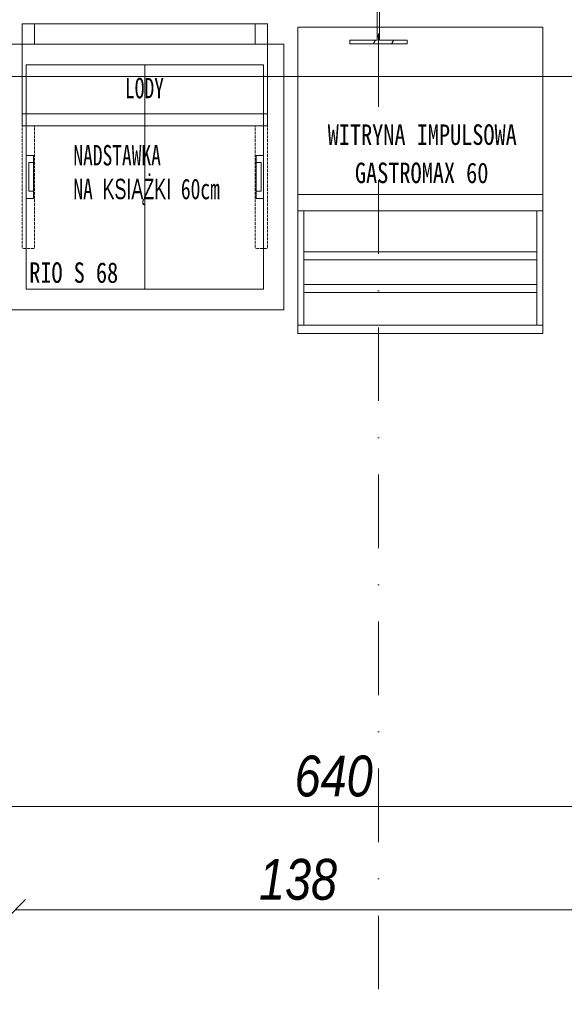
# Model space of a CAD drawing. Header units: millimetres. Extents: x -19278 to 18011, y -32369 to 41467.
# Tile 26 of 64: x -11369 to -10037, y 9345 to 11756. Entities that reach past the tile are written whole.
import ezdxf
from ezdxf.xclip import XClip

# ---------------------------------------------------------------- set-up
doc = ezdxf.new("R2010")
doc.units = ezdxf.units.MM
doc.header["$MEASUREMENT"] = 0
doc.header["$XCLIPFRAME"] = 0
for name, pattern in [('DASH', [0.75, 0.5, -0.25]), ('Kropki i Kreski', [360, 180, -90, 0, -90]), ('Wipeout_Contour', [1000, 0, -1000])]:
    doc.linetypes.add(name, pattern=pattern)
for name, color, linetype in [('2D - Rysunki i Obrazki', 7, 'Continuous'), ('PT.A.01_1_! konstrukcja stalowa', 7, 'Continuous'), ('PT.A.01_1_Okna ArchiCADa', 7, 'Continuous')]:
    doc.layers.add(name, color=color, linetype=linetype)
for name, color, linetype, lineweight, true_color in [('PT.A.01_1_! konstrukcja stalowa_Nr_pióra__28_Nr_pióra__10', 7, 'Continuous', 18, 0xa80f02), ('PT.A.01_1_MEBLE PKN_Nr_pióra__146_Nr_pióra__6', 7, 'Continuous', 18, 0x5eaeff), ('PT.A.01_1_MEBLE PKN_Nr_pióra__181_Nr_pióra__15', 7, 'Continuous', 18, 0x00c400), ('PT.A.01_1_Okna ArchiCADa_Nr_pióra__3_Nr_pióra__24', 7, 'Continuous', 18, 0xff6600), ('PT.A.01_1_Okna ArchiCADa_Nr_pióra__87_Nr_pióra__14', 7, 'Continuous', 18, 0x6a6a6a)]:
    doc.layers.add(name, color=color, linetype=linetype, lineweight=lineweight, true_color=true_color)
for name, color, linetype, lineweight in [('PT.A.01_1_Okna ArchiCADa_Nr_pióra__254', 254, 'Continuous', 18), ('PT.A.01_1_Osie_Nr_pióra__101_Nr_pióra__252', 252, 'Continuous', 18), ('PT.A.01_1_Strefy_Nr_pióra__60_Nr_pióra__230', 230, 'Continuous', 18), ('PT.A.01_1_Wnętrze - umeblowanie_Nr_pióra__60_Nr_pióra__230', 230, 'Continuous', 18), ('PT.A.01_1_Wymiarowanie_Nr_pióra__40_Nr_pióra__7', 7, 'Continuous', 18)]:
    doc.layers.add(name, color=color, linetype=linetype, lineweight=lineweight)
doc.styles.add('GENERATED_STYLE_1', font='txt')
doc.styles.add('GENERATED_STYLE_6', font='txt')

# ---------------------------------------------------------------- blocks, each defined once
blk = doc.blocks.new('Rysunek_1_1', base_point=(2114.4, 3072.6))
at = {"layer": 'PT.A.01_1_MEBLE PKN_Nr_pióra__146_Nr_pióra__6', "linetype": 'Continuous', "flags": 128}
blk.add_lwpolyline([(-11362.8, 11496), (-10762.8, 11496), (-10762.8, 11526), (-11362.8, 11526)], close=True, dxfattribs=at)
at = {"layer": 'PT.A.01_1_MEBLE PKN_Nr_pióra__181_Nr_pióra__15', "linetype": 'Continuous'}
blk.add_line((-10088.9, 11328.1), (-10688.9, 11328.1), dxfattribs=at)
blk.add_line((-10088.9, 11328.1), (-10688.9, 11328.1), dxfattribs=at)
at = {"layer": 'PT.A.01_1_MEBLE PKN_Nr_pióra__181_Nr_pióra__15', "linetype": 'Continuous', "flags": 128}
for points in [[(-11362.8, 11496), (-10762.8, 11496), (-10762.8, 11526), (-11362.8, 11526)], [(-11352.8, 11318.3), (-11335.2, 11318.3), (-11335.2, 11423.8), (-11352.8, 11423.8)], [(-11352.8, 11318.3), (-11335.2, 11318.3), (-11335.2, 11423.8), (-11352.8, 11423.8)], [(-11346.9, 11335.9), (-11335.2, 11335.9), (-11335.2, 11406.2), (-11346.9, 11406.2)], [(-11346.9, 11335.9), (-11335.2, 11335.9), (-11335.2, 11406.2), (-11346.9, 11406.2)], [(-10772.8, 11318.3), (-10790.4, 11318.3), (-10790.4, 11423.8), (-10772.8, 11423.8)], [(-10772.8, 11318.3), (-10790.4, 11318.3), (-10790.4, 11423.8), (-10772.8, 11423.8)], [(-10778.6, 11335.9), (-10790.4, 11335.9), (-10790.4, 11406.2), (-10778.6, 11406.2)], [(-10778.6, 11335.9), (-10790.4, 11335.9), (-10790.4, 11406.2), (-10778.6, 11406.2)], [(-10688.9, 11288.1), (-10673.9, 11288.1), (-10673.9, 11008.1), (-10688.9, 11008.1)], [(-10688.9, 11288.1), (-10673.9, 11288.1), (-10673.9, 11008.1), (-10688.9, 11008.1)], [(-10088.9, 11288.1), (-10103.9, 11288.1), (-10103.9, 11008.1), (-10088.9, 11008.1)], [(-10088.9, 11288.1), (-10103.9, 11288.1), (-10103.9, 11008.1), (-10088.9, 11008.1)], [(-10088.9, 10988.1), (-10688.9, 10988.1), (-10688.9, 11008.1), (-10088.9, 11008.1)], [(-10088.9, 10988.1), (-10688.9, 10988.1), (-10688.9, 11008.1), (-10088.9, 11008.1)]]:
    blk.add_lwpolyline(points, close=True, dxfattribs=at)
for points in [[(-10673.9, 11188.1), (-10103.9, 11188.1)], [(-10673.9, 11188.1), (-10103.9, 11188.1)], [(-10673.9, 11168.1), (-10103.9, 11168.1)], [(-10673.9, 11168.1), (-10103.9, 11168.1)], [(-10673.9, 11108.1), (-10103.9, 11108.1)], [(-10673.9, 11108.1), (-10103.9, 11108.1)], [(-10673.9, 11088.1), (-10103.9, 11088.1)], [(-10673.9, 11088.1), (-10103.9, 11088.1)]]:
    blk.add_lwpolyline(points, dxfattribs=at)
at = {"layer": 'PT.A.01_1_Okna ArchiCADa_Nr_pióra__3_Nr_pióra__24', "linetype": 'Continuous'}
for p, q in [((-10516.4, 11617), (-11686.4, 11617)), ((-9336.4, 11617), (-10506.4, 11617))]:
    blk.add_line(p, q, dxfattribs=at)
at = {"layer": 'PT.A.01_1_Wymiarowanie_Nr_pióra__40_Nr_pióra__7', "linetype": 'Continuous'}
for p, q in [((-13736.4, 9829.3), (-7336.4, 9829.3)), ((-13736.4, 9829.3), (-7336.4, 9829.3)), ((-11354.6, 9601.4), (-11404.6, 9551.4)), ((-11379.6, 9576.4), (-9995.6, 9576.4))]:
    blk.add_line(p, q, dxfattribs=at)
at = {"layer": 'PT.A.01_1_Strefy_Nr_pióra__60_Nr_pióra__230', "linetype": 'Continuous', "insert": (-11237.8, 11301.9), "char_height": 50, "attachment_point": 7, "line_spacing_factor": 0.990806, "style": 'GENERATED_STYLE_1'}
blk.add_mtext('\\A1;{\\W0.700000x;\\fMS Gothic|b0|i0|c238|p49;NADSTAWKA \\P\\fMS Gothic|b0|i0|c238|p49;NA KSIĄŻKI 60cm}', dxfattribs=at)
at = {"layer": 'PT.A.01_1_Strefy_Nr_pióra__60_Nr_pióra__230', "linetype": 'Continuous', "insert": (-11128, 11111.1), "char_height": 50, "attachment_point": 9, "style": 'GENERATED_STYLE_1'}
blk.add_mtext('\\A1;{\\W0.800000x;\\fMS Gothic|b0|i0|c238|p49;RIO S 68}', dxfattribs=at)
at = {"layer": 'PT.A.01_1_Wnętrze - umeblowanie_Nr_pióra__60_Nr_pióra__230', "linetype": 'Continuous', "char_height": 50, "attachment_point": 7, "style": 'GENERATED_STYLE_1'}
for s, insert in [('\\A1;{\\W0.800000x;\\fMS Gothic|b0|i0|c238|p49;WITRYNA IMPULSOWA}', (-10615.5, 11448.9)), ('\\A1;{\\W0.800000x;\\fMS Gothic|b0|i0|c238|p49;GASTROMAX 60}', (-10548.8, 11355.3))]:
    blk.add_mtext(s, dxfattribs=dict(at, insert=insert))
at = {"layer": 'PT.A.01_1_Wymiarowanie_Nr_pióra__40_Nr_pióra__7', "linetype": 'Continuous', "char_height": 100, "attachment_point": 7, "style": 'GENERATED_STYLE_6'}
for s, insert in [('\\A1;{\\fArial Narrow|b0|i1|c238|p34;640}', (-10696.4, 9852.7)), ('\\A1;{\\fArial Narrow|b0|i1|c238|p34;138}', (-10783.6, 9599.7))]:
    blk.add_mtext(s, dxfattribs=dict(at, insert=insert))
at = {"color": 254, "linetype": 'Wipeout_Contour', "lineweight": 0, "ltscale": 64603.538131}
blk.add_wipeout([(-11716.3, 11827), (-11716.3, 11617), (-10486.4, 11617), (-10486.4, 11827)], dxfattribs=at).dxf.layer = 'PT.A.01_1_Okna ArchiCADa'
at = {"layer": 'PT.A.01_1_! konstrukcja stalowa_Nr_pióra__28_Nr_pióra__10', "linetype": 'Continuous'}
for p, q in [((-10561.3, 11706), (-10561.3, 11697.7)), ((-10561.3, 11697.7), (-10561.3, 11697.5))]:
    blk.add_line(p, q, dxfattribs=at)
at = {"layer": 'PT.A.01_1_MEBLE PKN_Nr_pióra__146_Nr_pióra__6', "linetype": 'Continuous', "flags": 128}
for points in [[(-11362.8, 11496), (-10762.8, 11496), (-10762.8, 11746), (-11362.8, 11746)], [(-11362.8, 11696), (-11332.8, 11696), (-11332.8, 11746), (-11362.8, 11746)], [(-10762.8, 11696), (-10792.8, 11696), (-10792.8, 11746), (-10762.8, 11746)], [(-11362.8, 11526), (-10762.8, 11526), (-10762.8, 11696), (-11362.8, 11696)]]:
    blk.add_lwpolyline(points, close=True, dxfattribs=at)
at = {"layer": 'PT.A.01_1_MEBLE PKN_Nr_pióra__181_Nr_pióra__15', "linetype": 'Continuous'}
blk.add_line((-11062.8, 11096), (-11062.8, 11646), dxfattribs=at)
blk.add_line((-11062.8, 11096), (-11062.8, 11646), dxfattribs=at)
at = {"layer": 'PT.A.01_1_MEBLE PKN_Nr_pióra__181_Nr_pióra__15', "linetype": 'DASH', "flags": 128}
for points in [[(-11332.8, 11746), (-11362.8, 11746), (-11362.8, 11196), (-11332.8, 11196), (-11332.8, 11496)], [(-11332.8, 11746), (-11362.8, 11746), (-11362.8, 11196), (-11332.8, 11196), (-11332.8, 11496)], [(-10792.8, 11746), (-10762.8, 11746), (-10762.8, 11196), (-10792.8, 11196), (-10792.8, 11496)], [(-10792.8, 11746), (-10762.8, 11746), (-10762.8, 11196), (-10792.8, 11196), (-10792.8, 11496)]]:
    blk.add_lwpolyline(points, dxfattribs=at)
at = {"layer": 'PT.A.01_1_MEBLE PKN_Nr_pióra__181_Nr_pióra__15', "linetype": 'Continuous', "flags": 128}
for points in [[(-11362.8, 11496), (-10762.8, 11496), (-10762.8, 11746), (-11362.8, 11746)], [(-11362.8, 11696), (-11332.8, 11696), (-11332.8, 11746), (-11362.8, 11746)], [(-10762.8, 11696), (-10792.8, 11696), (-10792.8, 11746), (-10762.8, 11746)], [(-11402.8, 11046), (-10722.8, 11046), (-10722.8, 11696), (-11402.8, 11696)], [(-11402.8, 11046), (-10722.8, 11046), (-10722.8, 11696), (-11402.8, 11696)], [(-11362.8, 11526), (-10762.8, 11526), (-10762.8, 11696), (-11362.8, 11696)], [(-11352.8, 11096), (-10772.8, 11096), (-10772.8, 11646), (-11352.8, 11646)], [(-11352.8, 11096), (-10772.8, 11096), (-10772.8, 11646), (-11352.8, 11646)]]:
    blk.add_lwpolyline(points, close=True, dxfattribs=at)
at = {"layer": 'PT.A.01_1_Okna ArchiCADa_Nr_pióra__254', "linetype": 'Wipeout_Contour'}
for p, q in [((-10486.4, 11617), (-10486.4, 11827)), ((-11716.3, 11617), (-10486.4, 11617))]:
    blk.add_line(p, q, dxfattribs=at)
at = {"layer": 'PT.A.01_1_Okna ArchiCADa_Nr_pióra__87_Nr_pióra__14', "linetype": 'Continuous'}
blk.add_line((-10486.4, 11617), (-11716.3, 11617), dxfattribs=at)
at = {"layer": 'PT.A.01_1_Strefy_Nr_pióra__60_Nr_pióra__230', "linetype": 'Continuous', "insert": (-11016.1, 11562.9), "char_height": 50, "attachment_point": 9, "style": 'GENERATED_STYLE_1'}
blk.add_mtext('\\A1;{\\W0.700000x;\\fMS Gothic|b0|i0|c238|p49;LODY}', dxfattribs=at)
at = {"color": 254, "linetype": 'Wipeout_Contour', "lineweight": 0, "ltscale": 62979.357651}
blk.add_wipeout([(-10536.4, 11827), (-10536.4, 11617), (-10486.4, 11617), (-10486.4, 11827)], dxfattribs=at).dxf.layer = 'PT.A.01_1_Okna ArchiCADa'
at = {"layer": 'PT.A.01_1_Okna ArchiCADa_Nr_pióra__254', "linetype": 'Wipeout_Contour'}
for p, q in [((-10536.4, 11827), (-10536.4, 11617)), ((-10486.4, 11617), (-10486.4, 11827)), ((-10536.4, 11617), (-10486.4, 11617))]:
    blk.add_line(p, q, dxfattribs=at)
at = {"color": 254, "linetype": 'Wipeout_Contour', "lineweight": 0, "ltscale": 61390.850229}
blk.add_wipeout([(-10486.4, 11617), (-9306.4, 11617), (-9306.4, 11827), (-10486.4, 11827)], dxfattribs=at).dxf.layer = 'PT.A.01_1_Okna ArchiCADa'
at = {"layer": 'PT.A.01_1_! konstrukcja stalowa', "linetype": 'Continuous', "lineweight": 0, "true_color": 0x000000}
h = blk.add_hatch(dxfattribs=at)
h.set_pattern_fill('Stal_0001', color=18, style=0, pattern_type=2)
h.set_pattern_definition([(56.608404, (-189831.09, 691936.45), (-93.929467, 61.915307), []), (56.608404, (-189862.4, 691957.09), (-93.929467, 61.915307), [])])
h.paths.add_polyline_path([(-10561.3, 11706), (-10561.3, 11697.5), (-10421.3, 11697.5), (-10421.3, 11706), (-10488.6, 11706), (-10488.6, 11809), (-10421.3, 11809), (-10421.3, 11817.5), (-10561.3, 11817.5), (-10561.3, 11809), (-10494.1, 11809), (-10494.1, 11706)])
at = {"layer": 'PT.A.01_1_! konstrukcja stalowa_Nr_pióra__28_Nr_pióra__10', "linetype": 'Continuous'}
for p, q in [((-10494.1, 11809), (-10494.1, 11706)), ((-10488.6, 11706), (-10488.6, 11809)), ((-10494.1, 11706), (-10561.3, 11706)), ((-10561.3, 11697.5), (-10421.3, 11697.5)), ((-10421.3, 11706), (-10488.6, 11706)), ((-10421.3, 11697.7), (-10421.3, 11706)), ((-10421.3, 11697.5), (-10421.3, 11697.7))]:
    blk.add_line(p, q, dxfattribs=at)
at = {"layer": 'PT.A.01_1_MEBLE PKN_Nr_pióra__181_Nr_pióra__15', "linetype": 'Continuous', "flags": 128}
for points in [[(-10088.9, 11738.1), (-10688.9, 11738.1), (-10688.9, 10988.1), (-10088.9, 10988.1)], [(-10088.9, 11738.1), (-10688.9, 11738.1), (-10688.9, 11288.1), (-10088.9, 11288.1)], [(-10088.9, 11738.1), (-10688.9, 11738.1), (-10688.9, 10988.1), (-10088.9, 10988.1)], [(-10088.9, 11738.1), (-10688.9, 11738.1), (-10688.9, 11288.1), (-10088.9, 11288.1)]]:
    blk.add_lwpolyline(points, close=True, dxfattribs=at)
at = {"layer": 'PT.A.01_1_Okna ArchiCADa_Nr_pióra__254', "linetype": 'Wipeout_Contour'}
for p, q in [((-10486.4, 11827), (-10486.4, 11617)), ((-10486.4, 11617), (-9306.4, 11617))]:
    blk.add_line(p, q, dxfattribs=at)
at = {"layer": 'PT.A.01_1_Okna ArchiCADa_Nr_pióra__87_Nr_pióra__14', "linetype": 'Continuous'}
for p, q in [((-10486.4, 11617), (-10536.4, 11617)), ((-9306.4, 11617), (-10486.4, 11617))]:
    blk.add_line(p, q, dxfattribs=at)
at = {"layer": 'PT.A.01_1_Osie_Nr_pióra__101_Nr_pióra__252', "linetype": 'Kropki i Kreski'}
blk.add_line((-10491.4, 379.6), (-10491.4, 13044.6), dxfattribs=at)

msp = doc.modelspace()

# ---------------------------------------------------------------- block references
at = {"layer": '2D - Rysunki i Obrazki', "color": 151, "linetype": 'Continuous', "lineweight": 13, "true_color": 0x80c2ff}
ref = msp.add_blockref('Rysunek_1_1', (2114.4, 3072.6), dxfattribs=at)
XClip(ref).set_block_clipping_path([(-11177.5234049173, -36557.2258517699), (29952.3944637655, -28108.1790241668), (15406.2423630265, 42702.4169420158), (-25723.6755056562, 34253.3701144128)])

doc.saveas('drawing.dxf')
